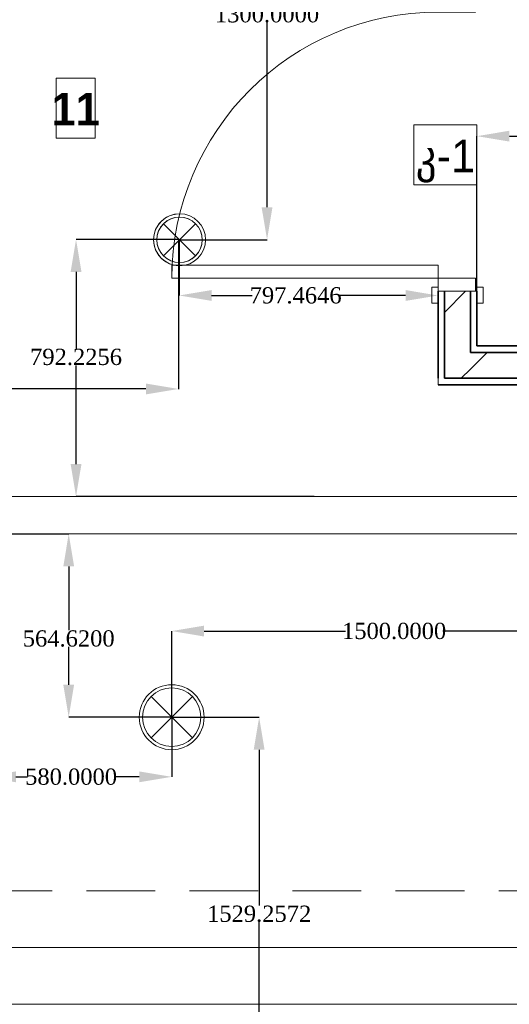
# Model space of a CAD drawing. Header units: inches. Extents: x -78787 to 29484, y -9517 to 23232.
# Tile 23 of 256: x -15382 to -13874, y -6532 to -3499. Entities that reach past the tile are written whole.
import ezdxf
from ezdxf.enums import TextEntityAlignment as Align

# ---------------------------------------------------------------- set-up
doc = ezdxf.new("R2010")
doc.units = ezdxf.units.IN
doc.header["$MEASUREMENT"] = 0
doc.set_wipeout_variables(frame=1)
doc.linetypes.add('Dot & Dashed', pattern=[670.277762, 317.5, -176.388889, 0, -176.388874])
doc.linetypes.add('Hidden', pattern=[317.5, 211.666667, -105.833333])
for name, color, linetype in [('- განათება', 7, 'Continuous'), ('New_Structural - Bearing', 7, 'Continuous'), ('Structural - Bearing', 7, 'Continuous'), ('Structural - Grid', 7, 'Continuous')]:
    doc.layers.add(name, color=color, linetype=linetype)
for name, color, linetype, lineweight in [('Archicad Doors_Pen_No__1', 7, 'Continuous', 13), ('New_2D Drafting - General_Pen_No__2', 8, 'Continuous', 15), ('New_Annotation - Text_Pen_No__20', 1, 'Continuous', 0), ('New_Archicad Doors_Pen_No__1', 7, 'Continuous', 13), ('New_Interior - Lamp_Pen_No__20', 1, 'Continuous', 0), ('New_Structural - Bearing_Pen_No__1', 7, 'Continuous', 13), ('New_Structural - Bearing_Pen_No__6', 5, 'Continuous', 35), ('Structural - Bearing_Pen_No__1', 7, 'Continuous', 13)]:
    doc.layers.add(name, color=color, linetype=linetype, lineweight=lineweight)
for name, color, linetype, lineweight, true_color in [('New_Interior - Lamp_Pen_No__77', 7, 'Continuous', 20, 0xffeb28), ('New_Structural - Bearing_Pen_No__57', 7, 'Continuous', 25, 0xdcd214), ('Structural - Bearing_Pen_No__102', 7, 'Continuous', 13, 0xcccccc), ('Structural - Grid_Pen_No__81', 7, 'Continuous', 20, 0x6a6a6a)]:
    doc.layers.add(name, color=color, linetype=linetype, lineweight=lineweight, true_color=true_color)
doc.styles.add('GENERATED_STYLE_2', font='txt')
doc.styles.add('GENERATED_STYLE_3', font='txt')
doc.styles.get("Standard").update_dxf_attribs({"font": 'arial.ttf'})
doc.dimstyles.get("Standard").update_dxf_attribs({"dimtxt": 0.18, "dimasz": 0.18, "dimexe": 0.18, "dimexo": 0.0625, "dimgap": 0.09, "dimtad": 0, "dimtih": 1, "dimtoh": 1, "dimdec": 4, "dimzin": 0, "dimdsep": 46, "dimtxsty": 'Standard', "dimcen": 0.09, "dimadec": 0, "dimazin": 0, "dimtfac": 1, "dimtdec": 4, "dimtofl": 0, "dimtmove": 0, "dimatfit": 3, "dimfxl": 1, "dimtolj": 1, "dimtzin": 0, "dimarcsym": 0})
pattern_1 = [(45, (0, 0), (-127.2792, 127.2792), [])]

# ---------------------------------------------------------------- blocks, each defined once
blk = doc.blocks.new('Slab_1', base_point=(-47183.8, 14488))
at = {"layer": 'Structural - Bearing_Pen_No__1', "color": 7, "linetype": 'Continuous', "lineweight": 13, "flags": 128}
blk.add_lwpolyline([(-47183.8, 14488), (1166.2, 14488), (1166.2, 32488), (-317.2, 32488), (-317.2, 39238), (-26465.1, 39238), (-29183.8, 32838), (-47183.8, 32838)], close=True, dxfattribs=at)
blk = doc.blocks.new('Double Door with 2 Sidelights_ Transom')
at = {"layer": 'Archicad Doors_Pen_No__1', "color": 7, "linetype": 'Continuous', "lineweight": 13, "flags": 128}
blk.add_lwpolyline([(-2785, -115), (-828, -115), (-828, 0), (-2785, 0)], close=True, dxfattribs=at)
blk = doc.blocks.new('Wall_12', base_point=(-40833.8, 15936.9))
at = {"layer": 'Archicad Doors_Pen_No__1', "color": 7, "linetype": 'Continuous', "lineweight": 13, "xscale": -1, "zscale": 1000, "rotation": 180}
blk.add_blockref('Double Door with 2 Sidelights_ Transom', (-38008.8, 15936.9), dxfattribs=at)
blk = doc.blocks.new('Wall_51', base_point=(-38835.6, 16516.1))
at = {"layer": 'New_Structural - Bearing_Pen_No__57', "linetype": 'Continuous', "lineweight": 25, "true_color": 0xdcd214}
h = blk.add_hatch(dxfattribs=at)
h.set_pattern_fill('MASONRY_BLOCK', color=52, style=0, pattern_type=2)
h.set_pattern_definition(pattern_1)
h.paths.add_polyline_path([(-39333.2, 16496.1), (-39413.2, 16496.1), (-39413.2, 16416.1)])
h = blk.add_hatch(dxfattribs=at)
h.set_pattern_fill('MASONRY_BLOCK', color=52, style=0, pattern_type=2)
h.set_pattern_definition(pattern_1)
h.paths.add_polyline_path([(-39333.2, 16496.1), (-39413.2, 16416.1), (-39333.2, 16416.1)])
h = blk.add_hatch(dxfattribs=at)
h.set_pattern_fill('MASONRY_BLOCK', color=52, style=0, pattern_type=2)
h.set_pattern_definition(pattern_1)
h.paths.add_polyline_path([(-39333.2, 16496.1), (-39333.2, 16416.1), (-38935.6, 16416.1), (-38935.6, 16496.1)])
at = {"layer": 'New_Structural - Bearing_Pen_No__1', "color": 7, "linetype": 'Continuous', "lineweight": 13, "flags": 128}
blk.add_lwpolyline([(-39433.2, 16396.1), (-39433.2, 16416.1)], dxfattribs=at)
at = {"layer": 'New_Structural - Bearing_Pen_No__6', "color": 5, "linetype": 'Continuous', "lineweight": 35}
for p, q in [((-39333.2, 16516.1), (-39333.2, 16496.1)), ((-39413.2, 16496.1), (-39413.2, 16416.1)), ((-38935.6, 16496.1), (-39333.2, 16496.1)), ((-38855.6, 16496.1), (-38935.6, 16496.1)), ((-39413.2, 16416.1), (-39333.2, 16416.1)), ((-39333.2, 16416.1), (-38955.6, 16416.1)), ((-38935.6, 16416.1), (-38955.6, 16416.1))]:
    blk.add_line(p, q, dxfattribs=at)
at = {"layer": 'New_Structural - Bearing_Pen_No__6', "color": 5, "linetype": 'Continuous', "lineweight": 35, "flags": 128}
for points in [[(-38855.6, 16516.1), (-39313.2, 16516.1)], [(-39433.2, 16396.1), (-38955.6, 16396.1)]]:
    blk.add_lwpolyline(points, dxfattribs=at)
blk = doc.blocks.new('Door_8')
at = {"layer": 'New_Archicad Doors_Pen_No__1', "color": 7, "linetype": 'Continuous', "lineweight": 13}
for p, q in [((370, 0), (370, 820)), ((370, 820), (410, 820)), ((410, 820), (410, 0)), ((-487, 0), (-487, 19)), ((-487, 19), (-437, 19)), ((-437, 0), (-487, 0)), ((-450, 0), (-487, 0)), ((-450, 0), (-487, 0)), ((-410, 0), (-450, 0)), ((-450, 0), (-450, -115)), ((-450, 0), (-450, -20)), ((-450, 0), (-450, -20)), ((-437, 19), (-437, 0)), ((-410, -115), (-410, 0)), ((410, 0), (370, 0)), ((450, 0), (410, 0)), ((410, 0), (410, -115)), ((437, 19), (487, 19)), ((437, 0), (437, 19)), ((487, 0), (437, 0)), ((450, -115), (450, 0)), ((450, 0), (450, -20)), ((450, 0), (450, -20)), ((450, 0), (487, 0)), ((450, 0), (487, 0)), ((487, 19), (487, 0)), ((-450, -20), (-450, -100)), ((-450, -20), (-450, -100)), ((450, -20), (450, -100)), ((450, -20), (450, -100)), ((-487, -139), (-487, -120)), ((-487, -120), (-437, -120)), ((-450, -120), (-487, -120)), ((-450, -120), (-487, -120)), ((-450, -100), (-450, -115)), ((-450, -100), (-450, -115)), ((-450, -120), (-450, -115)), ((-450, -115), (-425, -115)), ((-450, -115), (-410, -115)), ((-450, -115), (-450, -120)), ((-450, -115), (-450, -120)), ((-425, -120), (-450, -120)), ((-437, -120), (-437, -139)), ((-425, -115), (-425, -120)), ((410, -115), (450, -115)), ((425, -120), (425, -115)), ((425, -115), (450, -115)), ((450, -120), (425, -120)), ((437, -120), (487, -120)), ((437, -139), (437, -120)), ((450, -100), (450, -115)), ((450, -100), (450, -115)), ((450, -115), (450, -120)), ((450, -115), (450, -120)), ((450, -115), (450, -120)), ((450, -120), (487, -120)), ((450, -120), (487, -120)), ((487, -120), (487, -139)), ((-437, -139), (-487, -139)), ((487, -139), (437, -139))]:
    blk.add_line(p, q, dxfattribs=at)
blk.add_arc((410, 0), 820, 90, 180, dxfattribs=at)
blk = doc.blocks.new('Wall_52', base_point=(-39313.2, 16516.1))
at = {"layer": 'New_Structural - Bearing_Pen_No__57', "linetype": 'Continuous', "lineweight": 25, "true_color": 0xdcd214}
h = blk.add_hatch(dxfattribs=at)
h.set_pattern_fill('MASONRY_BLOCK', color=52, style=0, pattern_type=2)
h.set_pattern_definition(pattern_1)
h.paths.add_polyline_path([(-39413.2, 16684.2), (-39413.2, 16496.1), (-39333.2, 16496.1), (-39333.2, 16684.2)])
at = {"layer": 'New_Structural - Bearing_Pen_No__1', "color": 7, "linetype": 'Continuous', "lineweight": 13}
for p, q in [((-39433.2, 16684.2), (-39413.2, 16684.2)), ((-39413.2, 16684.2), (-39333.2, 16684.2)), ((-39333.2, 16684.2), (-39318.2, 16684.2)), ((-39318.2, 16684.2), (-39313.2, 16684.2))]:
    blk.add_line(p, q, dxfattribs=at)
at = {"layer": 'New_Structural - Bearing_Pen_No__6', "color": 5, "linetype": 'Continuous', "lineweight": 35}
for p, q in [((-39433.2, 16684.2), (-39433.2, 16647.2)), ((-39413.2, 16684.2), (-39413.2, 16496.1)), ((-39333.2, 16516.1), (-39333.2, 16684.2)), ((-39313.2, 16684.2), (-39313.2, 16647.2)), ((-39333.2, 16516.1), (-39333.2, 16496.1)), ((-39413.2, 16496.1), (-39413.2, 16416.1))]:
    blk.add_line(p, q, dxfattribs=at)
at = {"layer": 'New_Structural - Bearing_Pen_No__6', "color": 5, "linetype": 'Continuous', "lineweight": 35, "flags": 128}
for points in [[(-39433.2, 16684.2), (-39433.2, 16416.1)], [(-39313.2, 16516.1), (-39313.2, 16684.2)]]:
    blk.add_lwpolyline(points, dxfattribs=at)
at = {"layer": 'New_Archicad Doors_Pen_No__1', "color": 7, "linetype": 'Continuous', "lineweight": 13, "xscale": -1, "zscale": 1000, "rotation": 90}
blk.add_blockref('Door_8', (-39433.2, 17134.2), dxfattribs=at)
blk = doc.blocks.new('Standard grid marker')
at = {"layer": 'Structural - Grid_Pen_No__81', "color": 251, "linetype": 'Continuous', "lineweight": 20, "true_color": 0x6a6a6a}
blk.add_line((1000, 0), (51328.1, 0), dxfattribs=at)
at = {"layer": 'Structural - Grid_Pen_No__81', "color": 251, "lineweight": 20, "true_color": 0x6a6a6a, "style": 'GENERATED_STYLE_2'}
for tag, p in [('AC_MarkerText_1_0', (-100, -144)), ('AC_MarkerText_1_1', (52428.1, -144))]:
    blk.add_attdef(tag, text='', height=100, rotation=180, dxfattribs=at).set_placement(p, align=Align.TOP_CENTER)
blk = doc.blocks.new('Beam_10', base_point=(-47008.8, 14663))
at = {"layer": 'Structural - Bearing_Pen_No__102', "color": 254, "linetype": 'Hidden', "lineweight": 13, "true_color": 0xcccccc}
for p, q in [((-40833.8, 14838), (-35183.8, 14838)), ((-47183.8, 14488), (1166.2, 14488))]:
    blk.add_line(p, q, dxfattribs=at)
at = {"layer": 'Structural - Bearing_Pen_No__102', "color": 254, "linetype": 'Dot & Dashed', "lineweight": 13, "true_color": 0xcccccc}
blk.add_line((-47008.8, 14663), (991.2, 14663), dxfattribs=at)
blk = doc.blocks.new('Recessed Spot')
at = {"layer": 'New_Interior - Lamp_Pen_No__77', "color": 2, "linetype": 'Continuous', "lineweight": 20, "true_color": 0xffeb28}
for q in [(-49.5, 49.5), (49.5, 49.5), (-49.5, -49.5), (49.5, -49.5)]:
    blk.add_line((0, 0), q, dxfattribs=at)
at = {"layer": 'New_Interior - Lamp_Pen_No__77', "color": 2, "linetype": 'Continuous', "lineweight": 20, "true_color": 0xffeb28, "flags": 128}
blk.add_lwpolyline([(80, 0, 1), (-80, 0, 1)], format="xyb", close=True, dxfattribs=at)
at = {"layer": 'New_Interior - Lamp_Pen_No__77', "color": 2, "linetype": 'Continuous', "lineweight": 20, "true_color": 0xffeb28}
blk.add_circle((0, 0), 70, dxfattribs=at)
blk = doc.blocks.new('Recessed Spot_2')
at = {"layer": 'New_Interior - Lamp_Pen_No__20', "color": 1, "linetype": 'Continuous', "lineweight": 0}
for q in [(-63.6, 63.6), (63.6, 63.6), (-63.6, -63.6), (63.6, -63.6)]:
    blk.add_line((0, 0), q, dxfattribs=at)
at = {"layer": 'New_Interior - Lamp_Pen_No__20', "color": 1, "linetype": 'Continuous', "lineweight": 0, "flags": 128}
blk.add_lwpolyline([(100, 0, 1), (-100, 0, 1)], format="xyb", close=True, dxfattribs=at)
at = {"layer": 'New_Interior - Lamp_Pen_No__20', "color": 1, "linetype": 'Continuous', "lineweight": 0}
blk.add_circle((0, 0), 90, dxfattribs=at)
blk = doc.blocks.new('*D645')
at = {"layer": '- განათება', "color": 0, "lineweight": -2, "transparency": 16777216}
for p, q in [((-14891, -4175.5), (-14891, -4348.4)), ((-14791, -4348.3), (-14666.2, -4348.3)), ((-14193.5, -4348.3), (-14398.2, -4348.3)), ((-14093.5, -4423.9), (-14093.5, -4348.1))]:
    blk.add_line(p, q, dxfattribs=at)
at = {"layer": '- განათება', "color": 0, "transparency": 16777216}
for points in [[(-14791, -4331.6), (-14791, -4364.9), (-14891, -4348.3)], [(-14193.5, -4331.6), (-14193.5, -4364.9), (-14093.5, -4348.3)]]:
    blk.add_solid(points, dxfattribs=at)
at = {"layer": 'Defpoints', "color": 0, "transparency": 16777216}
for p in [(-14891, -4175.5), (-14891, -4348.3), (-14093.5, -4424)]:
    blk.add_point(p, dxfattribs=at)
at = {"layer": '- განათება', "color": 0, "transparency": 16777216, "insert": (-14532.2, -4348.3), "char_height": 50, "attachment_point": 5}
blk.add_mtext('\\A1;{\\fSylfaen|b0|i0|c0|p18;797.4646}', dxfattribs=at)
blk = doc.blocks.new('*D646')
at = {"layer": '- განათება', "color": 0, "lineweight": -2, "transparency": 16777216}
for p, q in [((-14891, -4175.5), (-15208.9, -4175.5)), ((-15208.8, -4275.5), (-15208.8, -4512.2)), ((-15208.8, -4867.7), (-15208.8, -4563.6)), ((-14475.6, -4967.7), (-15208.9, -4967.7))]:
    blk.add_line(p, q, dxfattribs=at)
at = {"layer": '- განათება', "color": 0, "transparency": 16777216}
for points in [[(-15225.4, -4275.5), (-15192.1, -4275.5), (-15208.8, -4175.5)], [(-15225.4, -4867.7), (-15192.1, -4867.7), (-15208.8, -4967.7)]]:
    blk.add_solid(points, dxfattribs=at)
at = {"layer": 'Defpoints', "color": 0, "transparency": 16777216}
for p in [(-14891, -4175.5), (-15208.8, -4967.7), (-14475.6, -4967.7)]:
    blk.add_point(p, dxfattribs=at)
at = {"layer": '- განათება', "color": 0, "transparency": 16777216, "insert": (-15208.8, -4537.9), "char_height": 50, "attachment_point": 5}
blk.add_mtext('\\A1;{\\fSylfaen|b0|i0|c0|p18;792.2256}', dxfattribs=at)
blk = doc.blocks.new('*D658')
at = {"layer": '- განათება', "color": 0, "lineweight": -2, "transparency": 16777216}
for p, q in [((-14889.7, -2876.6), (-14620.2, -2876.6)), ((-14620.3, -2976.6), (-14620.3, -3456.9)), ((-14620.3, -4076.6), (-14620.3, -3508.1)), ((-14889.7, -4176.6), (-14620.2, -4176.6))]:
    blk.add_line(p, q, dxfattribs=at)
at = {"layer": '- განათება', "color": 0, "transparency": 16777216}
for points in [[(-14637, -2976.6), (-14603.7, -2976.6), (-14620.3, -2876.6)], [(-14637, -4076.6), (-14603.7, -4076.6), (-14620.3, -4176.6)]]:
    blk.add_solid(points, dxfattribs=at)
at = {"layer": 'Defpoints', "color": 0, "transparency": 16777216}
for p in [(-14889.8, -2876.6), (-14889.8, -4176.6), (-14620.3, -4176.6)]:
    blk.add_point(p, dxfattribs=at)
at = {"layer": '- განათება', "color": 0, "transparency": 16777216, "insert": (-14620.3, -3482.5), "char_height": 50, "attachment_point": 5}
blk.add_mtext('\\A1;{\\fSylfaen|b0|i0|c0|p18;1300.0000}', dxfattribs=at)
blk = doc.blocks.new('*D660')
at = {"layer": '- განათება', "color": 0, "lineweight": -2, "transparency": 16777216}
for p, q in [((-16392.1, -4176.7), (-16392.1, -4636.5)), ((-14893.3, -4176.7), (-14893.3, -4636.5)), ((-16292.1, -4636.3), (-15792.2, -4636.3)), ((-14993.3, -4636.3), (-15493.2, -4636.3))]:
    blk.add_line(p, q, dxfattribs=at)
at = {"layer": '- განათება', "color": 0, "transparency": 16777216}
for points in [[(-16292.1, -4619.6), (-16292.1, -4653), (-16392.1, -4636.3)], [(-14993.3, -4619.6), (-14993.3, -4653), (-14893.3, -4636.3)]]:
    blk.add_solid(points, dxfattribs=at)
at = {"layer": 'Defpoints', "color": 0, "transparency": 16777216}
for p in [(-16392.1, -4176.6), (-14893.3, -4176.6), (-14893.3, -4636.3)]:
    blk.add_point(p, dxfattribs=at)
at = {"layer": '- განათება', "color": 0, "transparency": 16777216, "insert": (-15642.7, -4636.3), "char_height": 50, "attachment_point": 5}
blk.add_mtext('\\A1;{\\fSylfaen|b0|i0|c0|p18;1498.8088}', dxfattribs=at)
blk = doc.blocks.new('*D669')
at = {"layer": '- განათება', "color": 0, "lineweight": -2, "transparency": 16777216}
for p, q in [((-13973.5, -4380.4), (-13973.5, -3857.3)), ((-13873.5, -3857.5), (-13745.2, -3857.5)), ((-13432.5, -3857.5), (-13482.8, -3857.5)), ((-13332.5, -4176.6), (-13332.5, -3857.3))]:
    blk.add_line(p, q, dxfattribs=at)
at = {"layer": '- განათება', "color": 0, "transparency": 16777216}
for points in [[(-13873.5, -3840.8), (-13873.5, -3874.2), (-13973.5, -3857.5)], [(-13432.5, -3840.8), (-13432.5, -3874.2), (-13332.5, -3857.5)]]:
    blk.add_solid(points, dxfattribs=at)
at = {"layer": 'Defpoints', "color": 0, "transparency": 16777216}
for p in [(-13973.5, -3857.5), (-13332.5, -4176.6), (-13973.5, -4380.5)]:
    blk.add_point(p, dxfattribs=at)
at = {"layer": '- განათება', "color": 0, "transparency": 16777216, "insert": (-13614, -3857.5), "char_height": 50, "attachment_point": 5}
blk.add_mtext('\\A1;{\\fSylfaen|b0|i0|c0|p18;640.9911}', dxfattribs=at)
blk = doc.blocks.new('*D1039')
at = {"layer": '- განათება', "color": 0, "lineweight": -2, "transparency": 16777216}
for p, q in [((-15494.1, -5581.7), (-15494.1, -5831.1)), ((-14914.1, -5647.4), (-14914.1, -5831.1)), ((-15394.1, -5830.9), (-15358.2, -5830.9)), ((-15014.1, -5830.9), (-15089.8, -5830.9))]:
    blk.add_line(p, q, dxfattribs=at)
at = {"layer": '- განათება', "color": 0, "transparency": 16777216}
for points in [[(-15394.1, -5814.3), (-15394.1, -5847.6), (-15494.1, -5830.9)], [(-15014.1, -5814.3), (-15014.1, -5847.6), (-14914.1, -5830.9)]]:
    blk.add_solid(points, dxfattribs=at)
at = {"layer": 'Defpoints', "color": 0, "transparency": 16777216}
for p in [(-15494.1, -5581.6), (-14914.1, -5647.3), (-14914.1, -5830.9)]:
    blk.add_point(p, dxfattribs=at)
at = {"layer": '- განათება', "color": 0, "transparency": 16777216, "insert": (-15224, -5830.9), "char_height": 50, "attachment_point": 5}
blk.add_mtext('\\A1;{\\fSylfaen|b0|i0|c0|p18;580.0000}', dxfattribs=at)
blk = doc.blocks.new('*D1040')
at = {"layer": '- განათება', "color": 0, "lineweight": -2, "transparency": 16777216}
for p, q in [((-15477.5, -5082.7), (-15231.2, -5082.7)), ((-15231.4, -5182.7), (-15231.4, -5379.5)), ((-15231.4, -5547.3), (-15231.4, -5430.9)), ((-14914.1, -5647.3), (-15231.5, -5647.3))]:
    blk.add_line(p, q, dxfattribs=at)
at = {"layer": '- განათება', "color": 0, "transparency": 16777216}
for points in [[(-15248, -5182.7), (-15214.7, -5182.7), (-15231.4, -5082.7)], [(-15248, -5547.3), (-15214.7, -5547.3), (-15231.4, -5647.3)]]:
    blk.add_solid(points, dxfattribs=at)
at = {"layer": 'Defpoints', "color": 0, "transparency": 16777216}
for p in [(-15477.6, -5082.7), (-15231.4, -5647.3), (-14914.1, -5647.3)]:
    blk.add_point(p, dxfattribs=at)
at = {"layer": '- განათება', "color": 0, "transparency": 16777216, "insert": (-15231.4, -5405.2), "char_height": 50, "attachment_point": 5}
blk.add_mtext('\\A1;{\\fSylfaen|b0|i0|c0|p18;564.6200}', dxfattribs=at)
blk = doc.blocks.new('*D1050')
at = {"layer": '- განათება', "color": 0, "lineweight": -2, "transparency": 16777216}
for p, q in [((-14914.1, -5647.3), (-14914.1, -5381.8)), ((-14814.1, -5382), (-14378.4, -5382)), ((-13514.1, -5382), (-14079.1, -5382)), ((-13414.1, -5647.3), (-13414.1, -5381.8))]:
    blk.add_line(p, q, dxfattribs=at)
at = {"layer": '- განათება', "color": 0, "transparency": 16777216}
for points in [[(-14814.1, -5365.3), (-14814.1, -5398.7), (-14914.1, -5382)], [(-13514.1, -5365.3), (-13514.1, -5398.7), (-13414.1, -5382)]]:
    blk.add_solid(points, dxfattribs=at)
at = {"layer": 'Defpoints', "color": 0, "transparency": 16777216}
for p in [(-13414.1, -5382), (-14914.1, -5647.3), (-13414.1, -5647.3)]:
    blk.add_point(p, dxfattribs=at)
at = {"layer": '- განათება', "color": 0, "transparency": 16777216, "insert": (-14228.8, -5382), "char_height": 50, "attachment_point": 5}
blk.add_mtext('\\A1;{\\fSylfaen|b0|i0|c0|p18;1500.0000}', dxfattribs=at)
blk = doc.blocks.new('*D1055')
at = {"layer": '- განათება', "color": 0, "lineweight": -2, "transparency": 16777216}
for p, q in [((-14914, -5647.3), (-14644.4, -5647.3)), ((-14644.6, -5747.3), (-14644.6, -6227.5)), ((-14644.6, -7076.6), (-14644.6, -6278.8)), ((-14914, -7176.6), (-14644.4, -7176.6))]:
    blk.add_line(p, q, dxfattribs=at)
at = {"layer": '- განათება', "color": 0, "transparency": 16777216}
for points in [[(-14661.3, -5747.3), (-14627.9, -5747.3), (-14644.6, -5647.3)], [(-14661.3, -7076.6), (-14627.9, -7076.6), (-14644.6, -7176.6)]]:
    blk.add_solid(points, dxfattribs=at)
at = {"layer": 'Defpoints', "color": 0, "transparency": 16777216}
for p in [(-14914.1, -5647.3), (-14914.1, -7176.6), (-14644.6, -7176.6)]:
    blk.add_point(p, dxfattribs=at)
at = {"layer": '- განათება', "color": 0, "transparency": 16777216, "insert": (-14644.6, -6253.2), "char_height": 50, "attachment_point": 5}
blk.add_mtext('\\A1;{\\fSylfaen|b0|i0|c0|p18;1529.2572}', dxfattribs=at)
blk = doc.blocks.new('AVARIULI GANATEBA')
at = {"layer": '- განათება', "color": 3, "linetype": 'Continuous', "lineweight": 20}
for q in [(-49.5, 49.5), (49.5, 49.5), (-49.5, -49.5), (49.5, -49.5)]:
    blk.add_line((0, 0), q, dxfattribs=at)
for major_axis, start_param, end_param in [((56.6, 56.6), 0.785398, 3.926991), ((-49.5, 49.5), 2.356194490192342, 8.639379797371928), ((56.6, 56.6), 3.926991, 7.068583)]:
    blk.add_ellipse((0, 0), major_axis=major_axis, ratio=1, start_param=start_param, end_param=end_param, dxfattribs=at)

msp = doc.modelspace()

# ---------------------------------------------------------------- block references
at = {"layer": '- განათება', "color": 1}
msp.add_blockref('AVARIULI GANATEBA', (-14889.79353, -4176.64486), dxfattribs=at)
at = {"layer": '- განათება', "color": 2, "linetype": 'Continuous', "lineweight": 20, "true_color": 0xffeb28, "zscale": 1000}
msp.add_blockref('Recessed Spot', (-14889.79353, -4176.64486), dxfattribs=at)
at = {"layer": '- განათება', "color": 1, "linetype": 'Continuous', "lineweight": 0, "zscale": 1000}
msp.add_blockref('Recessed Spot_2', (-14914.06848, -5647.31346), dxfattribs=at)
at = {"layer": 'New_Structural - Bearing', "color": 7, "lineweight": 35}
for name, p in [('Wall_52', (-13973.50594, -4503.4769)), ('Wall_51', (-13495.91649, -4503.4769))]:
    msp.add_blockref(name, p, dxfattribs=at)
at = {"layer": 'Structural - Bearing', "color": 7, "linetype": 'Continuous', "lineweight": 13}
msp.add_blockref('Slab_1', (-21844.06848, -6531.64486), dxfattribs=at)
at = {"layer": 'Structural - Bearing', "color": 7, "lineweight": 35}
msp.add_blockref('Wall_12', (-15494.06848, -5082.69351), dxfattribs=at)
at = {"layer": 'Structural - Bearing', "color": 254, "lineweight": 13, "true_color": 0xcccccc}
msp.add_blockref('Beam_10', (-21669.06848, -6356.64486), dxfattribs=at)
at = {"layer": 'Structural - Grid', "color": 8, "linetype": 'Continuous', "lineweight": 15, "zscale": 1000, "rotation": 180}
msp.add_blockref('Standard grid marker', (29284.00379, -6356.64486), dxfattribs=at)

# ---------------------------------------------------------------- dimensions: what is measured, and where the dimension line sits
at = {"layer": '- განათება', "color": 1}
for base, p1, p2, angle, picture, middle in [((-14620.33719, -4176.64486), (-14889.79353, -2876.64486), (-14889.79353, -4176.64486), 270, '*D658', (-14620.33719, -3482.5)), ((-15208.7531, -4967.69351), (-14890.97052, -4175.46787), (-14475.56848, -4967.69351), 270, '*D646', (-15208.7531, -4537.88672)), ((-14890.97052, -4348.26813), (-14093.50594, -4424), (-14890.97052, -4175.46787), 180, '*D645', (-14532.18795, -4348.26813)), ((-15231.369596, -5647.31346), (-15477.553593, -5082.693507), (-14914.068482, -5647.31346), 270, '*D1040', (-15231.369596, -5405.177529)), ((-14644.61214, -7176.57065), (-14914.06848, -5647.31346), (-14914.06848, -7176.57065), 270, '*D1055', (-14644.61214, -6253.1686))]:
    dim = msp.add_linear_dim(base=base, p1=p1, p2=p2, angle=angle, text='{\\fSylfaen|b0|i0|c0|p18;<>}', dimstyle='Standard', override={"dimtxt": 50, "dimasz": 100}, dxfattribs=at)
    dim.commit()
    dim.dimension.update_dxf_attribs({"geometry": picture, "text_midpoint": middle, "dimtype": 160})
for base, p1, p2, picture, middle in [((-14893.33879, -4636.28968), (-16392.14756, -4176.64482), (-14893.33879, -4176.64477), '*D660', (-15642.69123, -4636.28968)), ((-13414.06848, -5382), (-14914.06848, -5647.31346), (-13414.06848, -5647.31346), '*D1050', (-14228.76334, -5382)), ((-14914.06848, -5830.92738), (-15494.06848, -5581.59123), (-14914.06848, -5647.31346), '*D1039', (-15224, -5830.92738))]:
    dim = msp.add_linear_dim(base=base, p1=p1, p2=p2, text='{\\fSylfaen|b0|i0|c0|p18;<>}', dimstyle='Standard', override={"dimtxt": 50, "dimasz": 100}, dxfattribs=at)
    dim.commit()
    dim.dimension.update_dxf_attribs({"geometry": picture, "text_midpoint": middle, "dimtype": 160})

# ---------------------------------------------------------------- next in the draw order: wipeouts: each hides what was drawn before it
at = {"color": 1, "linetype": 'Continuous', "lineweight": 0, "ltscale": 220346.27769}
msp.add_wipeout([(-15269.67271, -3863.88229), (-15150.10895, -3863.88229), (-15150.10895, -3679.03292), (-15269.67271, -3679.03292)], dxfattribs=at).dxf.layer = 'New_Annotation - Text_Pen_No__20'
at = {"color": 1, "linetype": 'Continuous', "lineweight": 0, "ltscale": 214861.917302}
msp.add_wipeout([(-14167.68796, -4007.79306), (-13973.50594, -4007.79306), (-13973.50594, -3822.94404), (-14167.68796, -3822.94404)], dxfattribs=at).dxf.layer = 'New_Annotation - Text_Pen_No__20'

# ---------------------------------------------------------------- next in the draw order: linework, layer by layer
at = {"layer": 'New_2D Drafting - General_Pen_No__2', "color": 8, "linetype": 'Continuous', "lineweight": 15, "flags": 128}
msp.add_lwpolyline([(27781.76404, -7816.57065), (27781.76404, 17918.35514), (26505.93152, 17918.35514), (26505.93152, -6531.64486), (-21544.06848, -6531.64486), (-21544.06848, -7816.57065)], close=True, dxfattribs=at)
at = {"layer": 'New_Annotation - Text_Pen_No__20', "color": 1, "linetype": 'Continuous', "lineweight": 0, "flags": 128}
for points in [[(-15269.67271, -3863.88229), (-15150.10895, -3863.88229), (-15150.10895, -3679.03292), (-15269.67271, -3679.03292), (-15269.67271, -3863.88229)], [(-14167.68796, -4007.79306), (-13973.50594, -4007.79306), (-13973.50594, -3822.94404), (-14167.68796, -3822.94404), (-14167.68796, -4007.79306)]]:
    msp.add_lwpolyline(points, close=True, dxfattribs=at)

# ---------------------------------------------------------------- next in the draw order: texts
at = {"layer": 'New_Annotation - Text_Pen_No__20', "color": 1, "linetype": 'Continuous', "lineweight": 0, "char_height": 100, "attachment_point": 2}
for s, insert, style in [('\\A1;{\\pqc;\\fBOG 2018|b1|i0|c0|p0;\\W1.000000;1\\fBOG 2018|b1|i0|c0|p0;\\W1.000000;1}', (-15209.89083, -3724.24504), 'GENERATED_STYLE_3'), ('\\A1;{\\pqc;\\fBOG 2018|b0|i0|c0|p0;\\W1.000000;კ-1}', (-14070.59695, -3868.44706), 'GENERATED_STYLE_2')]:
    msp.add_mtext(s, dxfattribs=dict(at, insert=insert, style=style))

# ---------------------------------------------------------------- next in the draw order: dimensions: what is measured, and where the dimension line sits
at = {"layer": '- განათება', "color": 1}
dim = msp.add_linear_dim(base=(-13973.505943, -3857.5), p1=(-13332.514889, -4176.644862), p2=(-13973.505943, -4380.5), angle=180, text='{\\fSylfaen|b0|i0|c0|p18;<>}', dimstyle='Standard', override={"dimtxt": 50, "dimasz": 100}, dxfattribs=at)
dim.commit()
dim.dimension.update_dxf_attribs({"geometry": '*D669', "text_midpoint": (-13614, -3857.5), "dimtype": 160})

doc.saveas('drawing.dxf')
